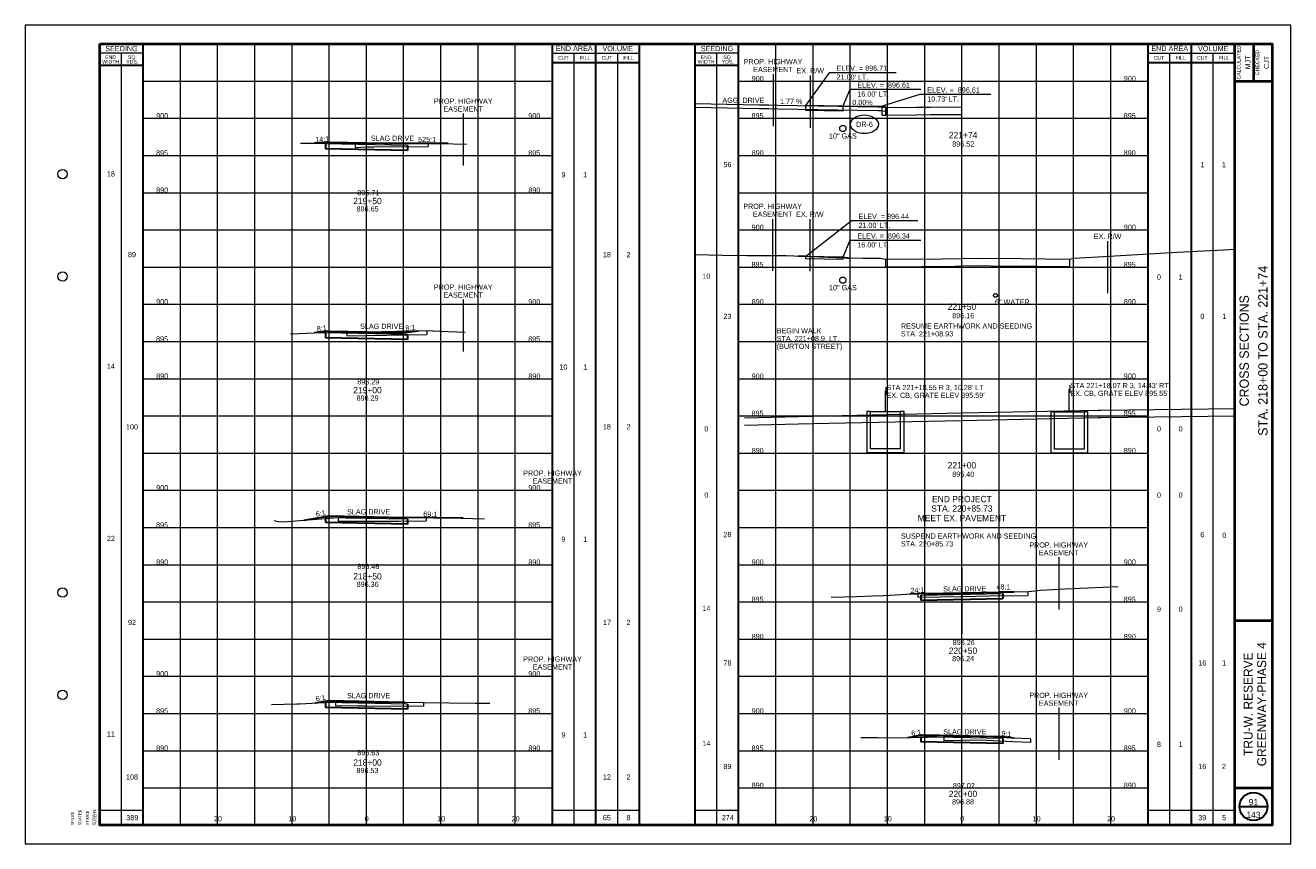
# Paper-space layout 'Layout1' of a CAD drawing. Header units: feet. Extents: x -1005 to 2379, y -670 to 6548.
# Tile 67 of 69: x -10 to 160, y 6208 to 6318. Entities that reach past the tile are written whole.
import ezdxf
from ezdxf.enums import TextEntityAlignment as Align

# ---------------------------------------------------------------- set-up
doc = ezdxf.new("R2010")
doc.units = ezdxf.units.FT
doc.header["$LTSCALE"] = 5
doc.header["$MEASUREMENT"] = 0
for name, pattern in [('DGN Style 2', [150.837143, 90.502286, -60.334857]), ('DGN Style 3', [211.172, 150.837143, -60.334857]), ('DGN Style 5', [105.586, 45.251143, -60.334857]), ('esmtshpr', [5.35, 1, -0.175, -0.175, 4]), ('rowex', [4.85, 0.8, -0.375, -0.375, 0.8, -0.3, 0.8, -0.3, 0.8, -0.3])]:
    doc.linetypes.add(name, pattern=pattern)
for name, color, linetype, lineweight in [('DR_X_Storm_Sewer', 151, 'DGN Style 5', 0), ('DR_X_Text', 7, 'Continuous', 0), ('PV_P_Drive', 230, 'Continuous', 13), ('PV_P_Text', 7, 'Continuous', 13), ('PV_P_Walk', 241, 'Continuous', 13), ('PV_X_Driveway', 7, 'DGN Style 5', 0), ('PV_X_EOP', 7, 'DGN Style 3', 0), ('RW_P_Esmt_SH', 193, 'esmtshpr', 40), ('RW_X_Fee_RW', 6, 'rowex', 30), ('SH_Border', 7, 'Continuous', 40), ('SH_Data', 7, 'Continuous', 0), ('SH_Major_Grid_Line', 254, 'Continuous', 13), ('SH_Text', 7, 'Continuous', 13), ('TX_P_20', 7, 'Continuous', 13), ('TX_P_5', 7, 'Continuous', 13), ('TX_P_Misc', 7, 'Continuous', 13), ('TX_X_5', 7, 'Continuous', 0), ('UT_X_Gas', 2, 'Continuous', 0), ('UT_X_Water', 133, 'Continuous', 0), ('XS_P_Curb', 254, 'Continuous', 0), ('XS_P_Finished_Grade', 3, 'Continuous', 30), ('XS_P_Pavt_Surface', 251, 'Continuous', 13), ('XS_P_Subgrade', 4, 'Continuous', 30), ('XS_X_Ground_Line', 3, 'DGN Style 2', 13)]:
    doc.layers.add(name, color=color, linetype=linetype, lineweight=lineweight)
doc.layers.add('SH_Cut_Line', color=7, linetype='DGN Style 3', lineweight=0, plot=False)
doc.layers.add('XS_P_Pavt_Layers', color=251, linetype='Continuous', lineweight=0, transparency=0.5)
doc.styles.add('Slanted-Normal LS 0.50', font='font31.shx', dxfattribs={"height": 0.14})
doc.styles.add('Slanted-Sub Title', font='font31.shx', dxfattribs={"height": 0.17})
doc.styles.add('Style-CHAR_FAST_FONT', font='CHAR_FAST_FONT.shx')
doc.styles.add('Style-FONT1', font='FONT1.shx')
doc.styles.add('Style-font30', font='font30.shx')
doc.styles.add('Style-font31', font='font31.shx')
doc.styles.add('Style-font70', font='font70.shx')

# ---------------------------------------------------------------- blocks, each defined once
blk = doc.blocks.new('CROSS_SPLIT_8')
at = {"layer": 'SH_Border', "color": 7, "linetype": 'Continuous', "lineweight": 40}
for p, q in [((32.5, 0.5), (32.5, 21.5)), ((33, 21.5), (33, 20.5)), ((32.5, 20.5), (33.5, 20.5)), ((32.5, 6), (33.5, 6)), ((32.5, 1.5), (33.5, 1.5))]:
    blk.add_line(p, q, dxfattribs=at)
at = {"layer": 'SH_Border', "color": 7, "linetype": 'Continuous', "lineweight": 40, "flags": 128}
blk.add_lwpolyline([(2, 21.5), (33.5, 21.5), (33.5, 0.5), (2, 0.5), (2, 21.5)], close=True, dxfattribs=at)
at = {"layer": 'SH_Border', "color": 7, "linetype": 'Continuous', "lineweight": 0}
for centre in [(1, 18), (1, 15.25), (1, 6.75), (1, 4)]:
    blk.add_circle(centre, 0.125, dxfattribs=at)
at = {"layer": 'SH_Cut_Line', "color": 7, "linetype": 'DGN Style 3', "lineweight": 0, "flags": 128}
blk.add_lwpolyline([(0, 0), (34, 0), (34, 22), (0, 22), (0, 0)], close=True, dxfattribs=at)
at = {"layer": 'SH_Data', "color": 7, "linetype": 'Continuous', "lineweight": 30}
for p, q in [((3.167, 0.5), (3.167, 21.5)), ((14.166, 0.5), (14.166, 21.5)), ((15.333, 0.5), (15.333, 21.5)), ((16.5, 0.5), (16.5, 21.5)), ((18, 0.5), (18, 21.5)), ((19.166, 0.5), (19.166, 21.5)), ((30.166, 0.5), (30.166, 21.5)), ((31.333, 0.5), (31.333, 21.5)), ((3.167, 20.917), (2, 20.917)), ((14.166, 21), (16.5, 21)), ((19.166, 20.917), (18, 20.917)), ((30.166, 21), (32.5, 21)), ((32.625, 1), (33.375, 1))]:
    blk.add_line(p, q, dxfattribs=at)
at = {"layer": 'SH_Data', "color": 7, "linetype": 'Continuous', "lineweight": 0}
for p, q in [((3.167, 21.25), (2, 21.25)), ((14.166, 21.25), (16.5, 21.25)), ((19.166, 21.25), (18, 21.25)), ((30.166, 21.25), (32.5, 21.25))]:
    blk.add_line(p, q, dxfattribs=at)
at = {"layer": 'SH_Data', "color": 7, "linetype": 'Continuous', "lineweight": 13}
for p, q in [((2.583, 0.5), (2.583, 21.25)), ((14.75, 0.5), (14.75, 21.25)), ((15.917, 0.5), (15.917, 21.25)), ((18.583, 0.5), (18.583, 21.25)), ((30.75, 0.5), (30.75, 21.25)), ((31.917, 0.5), (31.917, 21.25)), ((2, 0.9), (3.167, 0.9)), ((14.166, 0.9), (16.5, 0.9)), ((18, 0.9), (19.166, 0.9)), ((30.166, 0.9), (32.5, 0.9))]:
    blk.add_line(p, q, dxfattribs=at)
at = {"layer": 'SH_Data', "color": 7, "linetype": 'Continuous', "lineweight": 30}
blk.add_circle((33, 1), 0.375, dxfattribs=at)
at = {"layer": 'SH_Major_Grid_Line', "color": 254, "linetype": 'Continuous', "lineweight": 13}
for p, q in [((4.167, 0.5), (4.167, 21.5)), ((5.167, 0.5), (5.167, 21.5)), ((6.167, 0.5), (6.167, 21.5)), ((7.167, 0.5), (7.167, 21.5)), ((8.166, 0.5), (8.166, 21.5)), ((9.166, 0.5), (9.166, 21.5)), ((10.166, 0.5), (10.166, 21.5)), ((11.166, 0.5), (11.166, 21.5)), ((12.166, 0.5), (12.166, 21.5)), ((13.166, 0.5), (13.166, 21.5)), ((20.166, 0.5), (20.166, 21.5)), ((21.166, 0.5), (21.166, 21.5)), ((22.166, 0.5), (22.166, 21.5)), ((23.166, 0.5), (23.166, 21.5)), ((24.166, 0.5), (24.166, 21.5)), ((25.166, 0.5), (25.166, 21.5)), ((26.166, 0.5), (26.166, 21.5)), ((27.166, 0.5), (27.166, 21.5)), ((28.166, 0.5), (28.166, 21.5)), ((29.166, 0.5), (29.166, 21.5)), ((3.167, 20.5), (14.166, 20.5)), ((19.166, 20.5), (30.166, 20.5)), ((3.167, 19.5), (14.166, 19.5)), ((19.166, 19.5), (30.166, 19.5)), ((3.167, 18.5), (14.166, 18.5)), ((19.166, 18.5), (30.166, 18.5)), ((3.167, 17.5), (14.166, 17.5)), ((19.166, 17.5), (30.166, 17.5)), ((3.167, 16.5), (14.166, 16.5)), ((19.166, 16.5), (30.166, 16.5)), ((3.167, 15.5), (14.166, 15.5)), ((19.166, 15.5), (30.166, 15.5)), ((3.167, 14.5), (14.166, 14.5)), ((19.166, 14.5), (30.166, 14.5)), ((3.167, 13.5), (14.166, 13.5)), ((19.166, 13.5), (30.166, 13.5)), ((3.167, 12.5), (14.166, 12.5)), ((19.166, 12.5), (30.166, 12.5)), ((3.167, 11.5), (14.166, 11.5)), ((19.166, 11.5), (30.166, 11.5)), ((3.167, 10.5), (14.166, 10.5)), ((19.166, 10.5), (30.166, 10.5)), ((3.167, 9.5), (14.166, 9.5)), ((19.166, 9.5), (30.166, 9.5)), ((3.167, 8.5), (14.166, 8.5)), ((19.166, 8.5), (30.166, 8.5)), ((3.167, 7.5), (14.166, 7.5)), ((19.166, 7.5), (30.166, 7.5)), ((3.167, 6.5), (14.166, 6.5)), ((19.166, 6.5), (30.166, 6.5)), ((3.167, 5.5), (14.166, 5.5)), ((19.166, 5.5), (30.166, 5.5)), ((3.167, 4.5), (14.166, 4.5)), ((19.166, 4.5), (30.166, 4.5)), ((3.167, 3.5), (14.166, 3.5)), ((19.166, 3.5), (30.166, 3.5)), ((3.167, 2.5), (14.166, 2.5)), ((19.166, 2.5), (30.166, 2.5)), ((3.167, 1.5), (14.166, 1.5)), ((19.166, 1.5), (30.166, 1.5))]:
    blk.add_line(p, q, dxfattribs=at)
at = {"layer": 'SH_Border', "color": 7, "linetype": 'Continuous', "lineweight": 0, "style": 'Style-FONT1'}
blk.add_text('`````', height=0.125, rotation=90, dxfattribs=at).set_placement((1.925, 0.5))
at = {"layer": 'SH_Data', "color": 7, "linetype": 'Continuous', "lineweight": 13, "style": 'Style-font30'}
for s, p in [('SEEDING', (2.584, 21.375)), ('END AREA', (14.75, 21.379)), ('VOLUME', (15.917, 21.375)), ('SEEDING', (18.584, 21.375)), ('END AREA', (30.75, 21.379)), ('VOLUME', (31.917, 21.375))]:
    blk.add_text(s, height=0.14, dxfattribs=at).set_placement(p, align=Align.MIDDLE_CENTER)
at = {"layer": 'SH_Data', "color": 7, "linetype": 'Continuous', "lineweight": 0, "style": 'Style-font30'}
for s, p in [('CUT', (14.459, 21.125)), ('FILL', (15.042, 21.125)), ('CUT', (15.625, 21.125)), ('FILL', (16.208, 21.125)), ('CUT', (30.459, 21.125)), ('FILL', (31.042, 21.125)), ('CUT', (31.625, 21.125)), ('FILL', (32.208, 21.125))]:
    blk.add_text(s, height=0.1, dxfattribs=at).set_placement(p, align=Align.MIDDLE_CENTER)
for s, p in [('CALCULATED', (32.553, 21)), ('CHECKED', (33.053, 21))]:
    blk.add_text(s, height=0.1, rotation=90, dxfattribs=at).set_placement(p, align=Align.TOP_CENTER)
at = {"layer": 'SH_Data', "color": 7, "linetype": 'Continuous', "lineweight": 0, "char_height": 0.14, "attachment_point": 5, "line_spacing_factor": 0.728571, "style": 'Style-font30'}
for s, insert in [('\\H0.714286x;END\\PWIDTH', (2.292, 21.08)), ('\\H0.714286x;SQ.\\PYDS.', (2.875, 21.08)), ('\\H0.714286x;END\\PWIDTH', (18.292, 21.08)), ('\\H0.714286x;SQ.\\PYDS.', (18.875, 21.08))]:
    blk.add_mtext(s, dxfattribs=dict(at, insert=insert))
at = {"layer": 'SH_Data', "color": 7, "linetype": 'Continuous', "lineweight": 0, "style": 'Style-font70'}
for p in [(32.75, 13.25), (33.252, 13.25), (33, 3.792)]:
    blk.add_attdef('Text', text='', height=0.25, rotation=90, dxfattribs=at).set_placement(p, align=Align.MIDDLE_CENTER)
at = {"layer": 'SH_Text', "style": 'Style-font70'}
for p in [(32.75, 3.75), (33.25, 3.75)]:
    blk.add_attdef('Text', text='', height=0.25, rotation=90, dxfattribs=at).set_placement(p, align=Align.MIDDLE_CENTER)
blk = doc.blocks.new('STAMP')
at = {"layer": 'TX_P_Misc', "linetype": 'Continuous', "lineweight": 13, "style": 'Style-CHAR_FAST_FONT'}
for s, p in [('$DATE$', (-0.573, 0)), ('$TIME$', (-0.373, 0)), ('$USER$', (-0.173, 0)), ('$FILE$', (-0.773, 0))]:
    blk.add_text(s, height=0.078, rotation=90, dxfattribs=at).set_placement(p, align=Align.TOP_LEFT)
blk = doc.blocks.new('XS POINT_415')
at = {"layer": 'RW_P_Esmt_SH', "linetype": 'Continuous', "lineweight": 13}
blk.add_line((0, 3.5), (0, -3.5), dxfattribs=at)
blk = doc.blocks.new('GPKLBL_390')
at = {"layer": 'TX_P_5', "linetype": 'Continuous', "extrusion": (0, 0, -1), "insert": (-0.46, 0.97), "char_height": 0.7, "attachment_point": 3, "text_direction": (-0.986394, 0.164399, 0), "line_spacing_factor": 0.6, "style": 'Style-font31'}
blk.add_mtext('6:1', dxfattribs=at)
blk = doc.blocks.new('XS POINT_416')
at = {"layer": 'RW_P_Esmt_SH', "linetype": 'Continuous', "lineweight": 13}
blk.add_line((0, 3.5), (0, -3.5), dxfattribs=at)
blk = doc.blocks.new('GPKLBL_391')
at = {"layer": 'TX_P_5', "linetype": 'Continuous', "extrusion": (0, 0, -1), "insert": (-0.46, 0.97), "char_height": 0.7, "attachment_point": 3, "text_direction": (-0.986394, 0.164399, 0), "line_spacing_factor": 0.6, "style": 'Style-font31'}
blk.add_mtext('6:1', dxfattribs=at)
blk = doc.blocks.new('GPKLBL_392')
at = {"layer": 'TX_P_5', "linetype": 'Continuous', "insert": (-0.75, 0.88), "char_height": 0.7, "attachment_point": 1, "rotation": 6.7484, "line_spacing_factor": 0.6, "style": 'Style-font31'}
blk.add_mtext('69:1', dxfattribs=at)
blk = doc.blocks.new('GPKLBL_393')
at = {"layer": 'TX_P_5', "linetype": 'Continuous', "insert": (-0.81, 0.8), "char_height": 0.7, "attachment_point": 1, "rotation": 7.0015, "line_spacing_factor": 0.6, "style": 'Style-font31'}
blk.add_mtext('8:1', dxfattribs=at)
blk = doc.blocks.new('GPKLBL_394')
at = {"layer": 'TX_P_5', "linetype": 'Continuous', "insert": (-0.71, 0.76), "char_height": 0.7, "attachment_point": 1, "rotation": 6.918, "line_spacing_factor": 0.6, "style": 'Style-font31'}
blk.add_mtext('8:1', dxfattribs=at)
blk = doc.blocks.new('XS POINT_417')
at = {"layer": 'RW_P_Esmt_SH', "linetype": 'Continuous', "lineweight": 13}
blk.add_line((0, 3.5), (0, -3.5), dxfattribs=at)
blk = doc.blocks.new('GPKLBL_395')
at = {"layer": 'TX_P_5', "linetype": 'Continuous', "insert": (-0.9, 0.71), "char_height": 0.7, "attachment_point": 1, "rotation": 4.2034, "line_spacing_factor": 0.6, "style": 'Style-font31'}
blk.add_mtext('14:1', dxfattribs=at)
blk = doc.blocks.new('XS POINT_418')
at = {"layer": 'RW_P_Esmt_SH', "linetype": 'Continuous', "lineweight": 13}
blk.add_line((0, 3.5), (0, -3.5), dxfattribs=at)
blk = doc.blocks.new('GPKLBL_396')
at = {"layer": 'TX_P_5', "linetype": 'Continuous', "insert": (-0.94, 0.85), "char_height": 0.7, "attachment_point": 1, "rotation": 2.8496, "line_spacing_factor": 0.6, "style": 'Style-font31'}
blk.add_mtext('525:1', dxfattribs=at)
blk = doc.blocks.new('GPKLBL_397')
at = {"layer": 'TX_P_5', "linetype": 'Continuous', "insert": (-0.64, 0.91), "char_height": 0.7, "attachment_point": 1, "rotation": 353.4093, "line_spacing_factor": 0.6, "style": 'Style-font31'}
blk.add_mtext('9:1', dxfattribs=at)
blk = doc.blocks.new('GPKLBL_398')
at = {"layer": 'TX_P_5', "linetype": 'Continuous', "insert": (-0.7, 0.72), "char_height": 0.7, "attachment_point": 1, "rotation": 9.3097, "line_spacing_factor": 0.6, "style": 'Style-font31'}
blk.add_mtext('6:1', dxfattribs=at)
blk = doc.blocks.new('XS POINT_419')
at = {"layer": 'RW_P_Esmt_SH', "linetype": 'Continuous', "lineweight": 13}
blk.add_line((0, 3.5), (0, -3.5), dxfattribs=at)
blk = doc.blocks.new('GPKLBL_399')
at = {"layer": 'TX_P_5', "linetype": 'Continuous', "insert": (-0.93, 0.76), "char_height": 0.7, "attachment_point": 1, "rotation": 2.3996, "line_spacing_factor": 0.6, "style": 'Style-font31'}
blk.add_mtext('24:1', dxfattribs=at)
blk = doc.blocks.new('GPKLBL_400')
at = {"layer": 'TX_P_5', "linetype": 'Continuous', "insert": (-1.37, 1.01), "char_height": 0.7, "attachment_point": 1, "rotation": 359.8276, "line_spacing_factor": 0.6, "style": 'Style-font31'}
blk.add_mtext('48:1', dxfattribs=at)
blk = doc.blocks.new('XS POINT_420')
at = {"layer": 'RW_P_Esmt_SH', "linetype": 'Continuous', "lineweight": 13}
blk.add_line((0, 3.5), (0, -3.5), dxfattribs=at)
blk = doc.blocks.new('XS POINT_421')
at = {"layer": 'RW_X_Fee_RW', "linetype": 'DGN Style 3', "lineweight": 0}
blk.add_line((0, 3.5), (0, -3.5), dxfattribs=at)
blk = doc.blocks.new('XS POINT_422')
at = {"layer": 'PV_X_EOP'}
blk.add_line((0, 0.5), (0, -0.5), dxfattribs=at)
blk = doc.blocks.new('XS POINT_423')
at = {"layer": 'PV_X_EOP'}
blk.add_line((0, 0.5), (0, -0.5), dxfattribs=at)
blk = doc.blocks.new('XS POINT_424')
at = {"layer": 'RW_X_Fee_RW', "linetype": 'DGN Style 3', "lineweight": 0}
blk.add_line((0, 3.5), (0, -3.5), dxfattribs=at)
blk = doc.blocks.new('XS POINT_425')
at = {"layer": 'UT_X_Gas', "linetype": 'DGN Style 3'}
blk.add_circle((0, 0), 0.415, dxfattribs=at)
blk = doc.blocks.new('XS POINT_426')
at = {"layer": 'UT_X_Water', "linetype": 'DGN Style 3'}
blk.add_circle((0, 0), 0.25, dxfattribs=at)
blk = doc.blocks.new('XS POINT_471')
at = {"layer": 'RW_X_Fee_RW', "linetype": 'DGN Style 3', "lineweight": 0}
blk.add_line((0, 3.5), (0, -3.5), dxfattribs=at)
blk = doc.blocks.new('XS POINT_472')
at = {"layer": 'UT_X_Gas', "linetype": 'DGN Style 3'}
blk.add_circle((0, 0), 0.415, dxfattribs=at)

psp = doc.layouts.get("Layout1")

# ---------------------------------------------------------------- linework, layer by layer
at = {"layer": 'DR_X_Storm_Sewer', "linetype": 'DGN Style 2', "lineweight": 13, "flags": 128}
for points in [[(103.55, 6265.59), (103.05, 6265.59), (103.05, 6260.09), (108.05, 6260.09), (108.05, 6265.59), (107.55, 6265.59), (107.55, 6260.59), (103.55, 6260.59), (103.55, 6265.59), (105.55, 6265.59), (107.55, 6265.59)], [(128.26, 6265.55), (127.76, 6265.55), (127.76, 6260.05), (132.76, 6260.05), (132.76, 6265.55), (132.26, 6265.55), (132.26, 6260.55), (128.26, 6260.55), (128.26, 6265.55), (130.26, 6265.55), (132.26, 6265.55)]]:
    psp.add_lwpolyline(points, dxfattribs=at)
at = {"layer": 'DR_X_Text', "lineweight": 0}
for p, q in [((105.62, 6268.88), (105.62, 6267.83)), ((130.33, 6269.13), (130.33, 6268.08))]:
    psp.add_line(p, q, dxfattribs=at)
at = {"layer": 'DR_X_Text', "lineweight": 0, "flags": 128}
for points in [[(105.55, 6265.59), (105.55, 6268.35), (105.62, 6268.35)], [(130.26, 6265.55), (130.26, 6268.6), (130.33, 6268.6)]]:
    psp.add_lwpolyline(points, dxfattribs=at)
at = {"layer": 'PV_P_Drive'}
psp.add_line((99.83, 6306.61), (105.11, 6306.61), dxfattribs=at)
at = {"layer": 'PV_P_Walk'}
for p, q in [((99.83, 6306.61), (94.83, 6306.71)), ((94.83, 6306.71), (94.83, 6306.04)), ((99.83, 6305.94), (94.83, 6306.04)), ((99.83, 6306.61), (99.83, 6305.94)), ((94.83, 6286.44), (94.83, 6286.11)), ((99.83, 6286.34), (94.83, 6286.44)), ((99.83, 6286.01), (94.83, 6286.11)), ((99.83, 6286.34), (99.83, 6286.01))]:
    psp.add_line(p, q, dxfattribs=at)
at = {"layer": 'PV_X_Driveway'}
for p, q in [((34.33, 6301.59), (34.33, 6301.09)), ((44.11, 6301.72), (44.11, 6301.22)), ((43.95, 6276.46), (43.95, 6275.96)), ((33.19, 6276.24), (33.19, 6275.74)), ((32.05, 6251.36), (32.05, 6250.86)), ((43.84, 6251.4), (43.84, 6250.91)), ((109.93, 6241.14), (109.93, 6240.64)), ((124.69, 6241.38), (124.69, 6240.88)), ((31.69, 6226.56), (31.69, 6226.06)), ((43.5, 6226.47), (43.5, 6225.97)), ((113.38, 6221.83), (113.38, 6221.33)), ((125.04, 6221.59), (125.04, 6221.09))]:
    psp.add_line(p, q, dxfattribs=at)
at = {"layer": 'PV_X_EOP'}
psp.add_line((105.61, 6306.44), (105.61, 6305.44), dxfattribs=at)
at = {"layer": 'RW_P_Esmt_SH', "linetype": 'Continuous', "lineweight": 13}
for p, q in [((90.45, 6310.92), (90.45, 6303.96)), ((90.4, 6291.42), (90.4, 6284.52))]:
    psp.add_line(p, q, dxfattribs=at)
at = {"layer": 'TX_P_5'}
for p, q in [((106.99, 6311.13), (97.99, 6311.13)), ((110.31, 6308.86), (100.78, 6308.86)), ((119.7, 6308.2), (110.17, 6308.2)), ((109.93, 6291.21), (100.93, 6291.21)), ((110.31, 6288.59), (100.78, 6288.59))]:
    psp.add_line(p, q, dxfattribs=at)
at = {"layer": 'TX_P_5', "flags": 128}
for points in [[(97.99, 6311.13), (94.83, 6306.71)], [(100.78, 6308.86), (99.83, 6306.61)], [(110.17, 6308.2), (105.11, 6306.61)], [(94.83, 6286.44), (100.93, 6291.21)], [(100.78, 6288.59), (99.83, 6286.34)]]:
    psp.add_lwpolyline(points, dxfattribs=at)
at = {"layer": 'TX_P_5'}
psp.add_ellipse((102.73, 6304.19), major_axis=(1.88, 0), ratio=0.666667, dxfattribs=at)
at = {"layer": 'XS_P_Curb', "color": 3, "lineweight": 13}
for p, q in [((105.11, 6305.44), (105.11, 6306.61)), ((105.6, 6306.53), (105.11, 6306.61)), ((105.11, 6305.44), (105.61, 6305.44)), ((105.61, 6306.44), (105.6, 6306.53)), ((105.61, 6305.44), (105.61, 6306.44))]:
    psp.add_line(p, q, dxfattribs=at)
at = {"layer": 'XS_P_Finished_Grade'}
for p, q in [((30.83, 6301.81), (28.83, 6301.66)), ((46.83, 6301.6), (40.83, 6301.61)), ((94.83, 6286.44), (93.83, 6286.48)), ((99.83, 6286.34), (100.83, 6286.22)), ((40.83, 6276.19), (42.83, 6276.44)), ((30.83, 6276.39), (28.83, 6276.15)), ((27.46, 6251), (30.83, 6251.56)), ((48.83, 6251.24), (40.83, 6251.36)), ((108.83, 6241.07), (110.83, 6241.16)), ((120.83, 6241.36), (122.83, 6241.35)), ((28.99, 6226.42), (30.83, 6226.73)), ((41.04, 6226.49), (40.83, 6226.53)), ((110.83, 6222.12), (108.5, 6221.73)), ((122.83, 6221.69), (120.83, 6221.92))]:
    psp.add_line(p, q, dxfattribs=at)
at = {"layer": 'XS_P_Pavt_Layers', "color": 2, "lineweight": 13}
for p, q in [((41.33, 6301.35), (30.33, 6301.57)), ((40.83, 6301.51), (30.83, 6301.71)), ((41.33, 6275.93), (30.33, 6276.15)), ((40.83, 6276.09), (30.83, 6276.29)), ((41.33, 6251.1), (30.33, 6251.32)), ((40.83, 6251.26), (30.83, 6251.46)), ((110.33, 6240.9), (121.33, 6241.12)), ((110.83, 6241.05), (120.83, 6241.25)), ((41.33, 6226.27), (30.33, 6226.49)), ((40.83, 6226.42), (30.83, 6226.62)), ((120.83, 6221.81), (110.83, 6222.01)), ((121.33, 6221.66), (110.33, 6221.88))]:
    psp.add_line(p, q, dxfattribs=at)
at = {"layer": 'XS_P_Pavt_Surface', "color": 193}
for p, q in [((30.83, 6301.81), (30.83, 6301.56)), ((40.83, 6301.61), (30.83, 6301.81)), ((40.83, 6301.61), (40.83, 6301.36)), ((30.83, 6276.39), (30.83, 6276.14)), ((40.83, 6276.19), (30.83, 6276.39)), ((40.83, 6276.19), (40.83, 6275.94)), ((30.83, 6251.56), (30.83, 6251.31)), ((40.83, 6251.36), (30.83, 6251.56)), ((40.83, 6251.36), (40.83, 6251.11)), ((115.83, 6244.58), (115.83, 6235.7)), ((110.83, 6241.16), (120.83, 6241.36)), ((110.83, 6241.16), (110.83, 6240.91)), ((120.83, 6241.36), (120.83, 6241.11)), ((30.83, 6226.73), (30.83, 6226.48)), ((40.83, 6226.53), (30.83, 6226.73)), ((40.83, 6226.53), (40.83, 6226.28)), ((110.83, 6222.12), (110.83, 6221.87)), ((120.83, 6221.92), (110.83, 6222.12)), ((120.83, 6221.92), (120.83, 6221.67))]:
    psp.add_line(p, q, dxfattribs=at)
at = {"layer": 'XS_P_Subgrade'}
for p, q in [((30.33, 6301.57), (30.33, 6300.9)), ((41.33, 6300.68), (30.33, 6300.9)), ((41.33, 6301.35), (41.33, 6300.68)), ((30.33, 6276.15), (30.33, 6275.49)), ((41.33, 6275.27), (30.33, 6275.49)), ((41.33, 6275.93), (41.33, 6275.27)), ((30.33, 6251.32), (30.33, 6250.65)), ((41.33, 6251.1), (41.33, 6250.43)), ((41.33, 6250.43), (30.33, 6250.65)), ((110.33, 6240.9), (110.33, 6240.23)), ((121.33, 6241.12), (121.33, 6240.45)), ((110.33, 6240.23), (121.33, 6240.45)), ((30.33, 6226.49), (30.33, 6225.82)), ((41.33, 6225.6), (30.33, 6225.82)), ((41.33, 6226.27), (41.33, 6225.6)), ((110.33, 6221.88), (110.33, 6221.21)), ((121.33, 6220.99), (110.33, 6221.21)), ((121.33, 6221.66), (121.33, 6220.99))]:
    psp.add_line(p, q, dxfattribs=at)
at = {"layer": 'XS_X_Ground_Line', "flags": 128}
for points in [[(80, 6306.99), (88.57, 6306.83), (89.08, 6306.82), (89.89, 6306.82), (91.09, 6306.77), (104.52, 6306.55), (104.97, 6306.56), (105.61, 6306.44), (109.71, 6306.48), (111.61, 6306.49), (115.83, 6306.52)], [(80, 6306.49), (88.57, 6306.33), (89.08, 6306.32), (89.89, 6306.32), (91.09, 6306.27), (104.52, 6306.05), (104.97, 6306.06), (105.61, 6305.94)], [(105.61, 6305.44), (109.71, 6305.48), (111.61, 6305.49), (115.83, 6305.52)], [(26.99, 6301.67), (29.24, 6301.66), (34.31, 6301.59), (35.83, 6301.65), (36.82, 6301.68), (44.17, 6301.72), (45.74, 6301.63), (49.29, 6301.52)], [(34.33, 6301.09), (35.83, 6301.15), (36.82, 6301.18), (44.11, 6301.22)], [(80, 6286.69), (83.6, 6286.62), (86.95, 6286.56), (92.18, 6286.55), (100.04, 6286.23), (102.51, 6286.19), (104.9, 6286.2), (105.55, 6286.06), (113.16, 6286.13), (115.83, 6286.17), (118.17, 6286.22), (123.87, 6286.16), (130.22, 6286.08), (130.88, 6286.18), (134.07, 6286.4), (144.73, 6287), (151.04, 6287.32), (152.5, 6287.42)], [(105.56, 6285.03), (105.94, 6285.03), (114.93, 6285.14), (115.83, 6285.16), (118.17, 6285.22), (121.27, 6285.14), (121.62, 6285.15), (130.27, 6285.07)], [(25.65, 6276.02), (28.82, 6276.15), (33.19, 6276.24), (35.83, 6276.29), (43.92, 6276.46), (45.71, 6276.4), (49.11, 6276.26)], [(33.19, 6275.74), (35.83, 6275.79), (43.95, 6275.96)], [(86.62, 6264.74), (95.72, 6264.96), (115.83, 6265.4), (134.14, 6265.79), (134.52, 6265.78), (152.5, 6266)], [(86.62, 6263.74), (95.72, 6263.96), (115.83, 6264.4), (134.14, 6264.79), (134.52, 6264.78), (152.5, 6265)], [(23.43, 6250.92), (23.96, 6250.8), (24.68, 6250.76), (26.82, 6250.95), (32.06, 6251.36), (35.83, 6251.36), (40.13, 6251.37), (43.82, 6251.4), (51.69, 6251.15)], [(32.05, 6250.86), (35.83, 6250.86), (40.13, 6250.87), (43.84, 6250.91)], [(98.27, 6240.63), (101.72, 6240.74), (103.81, 6240.81), (105.35, 6240.86), (109.93, 6241.14), (115.83, 6241.24), (119.61, 6241.3), (124.78, 6241.38), (126.39, 6241.56), (129.71, 6241.74), (136.78, 6242.05)], [(109.93, 6240.64), (109.93, 6240.64), (115.83, 6240.74), (119.61, 6240.8), (124.69, 6240.88)], [(23.07, 6226.2), (26.48, 6226.28), (26.82, 6226.31), (31, 6226.52), (31.69, 6226.56), (34.67, 6226.54), (35.83, 6226.53), (43.5, 6226.47), (50.43, 6226.4), (52.39, 6226.38)], [(31.69, 6226.06), (34.67, 6226.04), (35.83, 6226.03), (43.5, 6225.97)], [(125.04, 6221.59), (122.69, 6221.69), (118.27, 6221.93), (115.83, 6221.88), (106.65, 6221.7), (104.48, 6221.72), (102.27, 6221.74)], [(125.04, 6221.09), (122.69, 6221.19), (118.27, 6221.43), (115.83, 6221.38), (113.38, 6221.33)]]:
    psp.add_lwpolyline(points, dxfattribs=at)

# ---------------------------------------------------------------- block references
at = {"layer": 'PV_X_EOP'}
for name, p in [('XS POINT_423', (105.56, 6285.53)), ('XS POINT_422', (130.27, 6285.57))]:
    psp.add_blockref(name, p, dxfattribs=at)
at = {"layer": 'RW_P_Esmt_SH', "linetype": 'Continuous', "lineweight": 13}
for name, p in [('XS POINT_418', (48.83, 6302.16)), ('XS POINT_417', (48.83, 6277.16)), ('XS POINT_416', (60.83, 6252.16)), ('XS POINT_420', (128.83, 6242.5)), ('XS POINT_415', (60.83, 6227.16)), ('XS POINT_419', (128.83, 6222.29))]:
    psp.add_blockref(name, p, dxfattribs=at)
at = {"layer": 'RW_X_Fee_RW', "linetype": 'DGN Style 3', "lineweight": 0}
for name, p in [('XS POINT_471', (95.45, 6307.24)), ('XS POINT_424', (95.4, 6287.95)), ('XS POINT_421', (135.4, 6284.98))]:
    psp.add_blockref(name, p, dxfattribs=at)
at = {"layer": 'SH_Cut_Line', "color": 7, "linetype": 'DGN Style 3', "lineweight": 0}
ref = psp.add_blockref('CROSS_SPLIT_8', (-10, 6207.5), dxfattribs=dict(at, xscale=5, yscale=5, zscale=5))
ref.add_attrib('Text', 'CROSS SECTIONS', dxfattribs={"layer": 'SH_Data', "color": 7, "linetype": 'Continuous', "lineweight": 0, "height": 1.25, "rotation": 90, "style": 'Style-font70'}).set_placement((153.75, 6273.75), align=Align.MIDDLE_CENTER)
ref.add_attrib('Text', 'STA. 218+00 TO STA. 221+74', dxfattribs={"layer": 'SH_Data', "color": 7, "linetype": 'Continuous', "lineweight": 0, "height": 1.25, "rotation": 90, "style": 'Style-font70'}).set_placement((156.26, 6273.75), align=Align.MIDDLE_CENTER)
at = {"layer": 'TX_P_5', "linetype": 'Continuous'}
for name, p in [('GPKLBL_395', (29.83, 6301.74)), ('GPKLBL_394', (29.83, 6276.27)), ('GPKLBL_393', (41.83, 6276.32)), ('GPKLBL_399', (109.83, 6241.12)), ('GPKLBL_400', (121.83, 6241.36)), ('GPKLBL_398', (109.67, 6221.93)), ('GPKLBL_397', (121.83, 6221.8))]:
    psp.add_blockref(name, p, dxfattribs=at)
for name, p, rotation in [('GPKLBL_396', (43.66, 6301.61), 357.0414226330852), ('GPKLBL_392', (44.09, 6251.18), 352.4221152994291)]:
    psp.add_blockref(name, p, dxfattribs=dict(at, rotation=rotation))
at = {"layer": 'TX_P_5', "linetype": 'Continuous', "extrusion": (0, 0, -1)}
for name, p in [('GPKLBL_391', (-29.83, 6251.39)), ('GPKLBL_390', (-29.83, 6226.56))]:
    psp.add_blockref(name, p, dxfattribs=at)
at = {"layer": 'TX_P_Misc', "linetype": 'Continuous', "lineweight": 13, "xscale": 5, "yscale": 5, "zscale": 5}
psp.add_blockref('STAMP', (0, 6210), dxfattribs=at)
at = {"layer": 'UT_X_Gas', "linetype": 'DGN Style 3'}
for name, p in [('XS POINT_472', (99.83, 6303.63)), ('XS POINT_425', (99.83, 6283.24))]:
    psp.add_blockref(name, p, dxfattribs=at)
at = {"layer": 'UT_X_Water', "linetype": 'DGN Style 3'}
psp.add_blockref('XS POINT_426', (120.34, 6281.19), dxfattribs=at)

# ---------------------------------------------------------------- texts
at = {"layer": 'DR_X_Text', "char_height": 0.7, "attachment_point": 4, "line_spacing_factor": 0.9, "style": 'Slanted-Normal LS 0.50'}
for s, insert in [("STA 221+18.55 R 3, 10.28' LT\\PEX. CB, GRATE ELEV 895.59'", (105.69, 6268.23)), ("STA 221+18.07 R 3, 14.43' RT\\PEX. CB, GRATE ELEV 895.55'", (130.4, 6268.49))]:
    psp.add_mtext(s, dxfattribs=dict(at, insert=insert))
at = {"layer": 'PV_P_Text', "style": 'Slanted-Normal LS 0.50'}
for s, p in [(' 896.46', (35.95, 6244.42)), (' 896.63', (35.95, 6219.39))]:
    psp.add_text(s, height=0.7, dxfattribs=at).set_placement(p, align=Align.CENTER)
at = {"layer": 'PV_P_Text', "char_height": 0.7, "attachment_point": 8, "line_spacing_factor": 0.6, "style": 'Slanted-Normal LS 0.50'}
for s, insert in [(' 896.71', (35.95, 6294.64)), (' 896.29', (35.95, 6269.22)), (' 896.26', (115.95, 6234.19)), (' 897.02', (115.95, 6214.94))]:
    psp.add_mtext(s, dxfattribs=dict(at, insert=insert))
at = {"layer": 'RW_P_Esmt_SH', "linetype": 'Continuous', "lineweight": 13, "char_height": 0.7, "attachment_point": 2, "line_spacing_factor": 0.9, "style": 'Style-font31'}
for insert in [(90.45, 6312.96), (48.83, 6307.66), (90.4, 6293.52), (48.83, 6282.66), (60.83, 6257.66), (128.83, 6248), (60.83, 6232.66), (128.83, 6227.79)]:
    psp.add_mtext('PROP. HIGHWAY\\PEASEMENT', dxfattribs=dict(at, insert=insert))
at = {"layer": 'RW_X_Fee_RW', "linetype": 'Continuous', "lineweight": 0, "char_height": 0.7, "attachment_point": 2, "line_spacing_factor": 0.66, "style": 'Style-font31'}
for insert in [(95.45, 6311.74), (95.4, 6292.45), (135.4, 6289.48)]:
    psp.add_mtext('EX. R/W\\P', dxfattribs=dict(at, insert=insert))
at = {"layer": 'SH_Data', "color": 7, "linetype": 'Continuous', "lineweight": 13, "style": 'Style-font30'}
for s, p in [('MJT', (154.6, 6312.52)), ('CJT', (157.1, 6312.52))]:
    psp.add_text(s, height=0.7, rotation=90, dxfattribs=at).set_placement(p, align=Align.CENTER)
at = {"layer": 'SH_Data', "lineweight": 13, "insert": (155, 6210.94), "char_height": 0.85, "attachment_point": 8, "line_spacing_factor": 0.6, "style": 'Style-font30'}
psp.add_mtext('143\\P', dxfattribs=at)
at = {"layer": 'SH_Text', "style": 'Style-font31'}
for s, p in [('900', (88.39, 6310)), ('900', (138.39, 6310)), ('900', (8.39, 6305)), ('900', (58.39, 6305)), ('895', (88.37, 6305)), ('895', (138.37, 6305)), ('895', (8.37, 6300)), ('895', (58.37, 6300)), ('890', (88.39, 6300)), ('890', (138.37, 6300)), ('890', (8.39, 6295)), ('890', (58.39, 6295)), ('900', (88.39, 6290)), ('900', (138.39, 6290)), ('895', (88.37, 6285)), ('895', (138.37, 6285)), ('900', (8.39, 6280)), ('900', (58.39, 6280)), ('890', (88.39, 6280)), ('890', (138.39, 6280)), ('895', (8.37, 6275)), ('895', (58.37, 6275)), ('890', (8.39, 6270)), ('890', (58.39, 6270)), ('900', (88.39, 6270)), ('900', (138.39, 6270)), ('895', (88.37, 6265)), ('895', (138.37, 6265)), ('890', (88.39, 6260)), ('890', (138.39, 6260)), ('900', (8.39, 6255)), ('900', (58.39, 6255)), ('895', (8.37, 6250)), ('895', (58.37, 6250)), ('890', (8.39, 6245)), ('890', (58.39, 6245)), ('900', (88.39, 6245)), ('900', (138.39, 6245)), ('895', (88.37, 6240)), ('895', (138.37, 6240)), ('890', (88.39, 6235)), ('890', (138.39, 6235)), ('900', (8.39, 6230)), ('900', (58.39, 6230)), ('895', (8.37, 6225)), ('895', (58.37, 6225)), ('900', (88.39, 6225)), ('900', (138.39, 6225)), ('890', (8.39, 6220)), ('890', (58.39, 6220)), ('895', (88.37, 6220)), ('895', (138.37, 6220)), ('890', (88.39, 6215)), ('890', (138.39, 6215)), ('20', (15.87, 6210.5)), ('10', (25.87, 6210.5)), ('0', (35.87, 6210.5)), ('0', (35.87, 6210.5)), ('10', (45.87, 6210.5)), ('20', (55.87, 6210.5)), ('20', (95.87, 6210.5)), ('10', (105.87, 6210.5)), ('0', (115.87, 6210.5)), ('0', (115.87, 6210.5)), ('10', (125.87, 6210.5)), ('20', (135.87, 6210.5))]:
    psp.add_text(s, height=0.7, dxfattribs=at).set_placement(p, align=Align.CENTER)
at = {"layer": 'SH_Text', "char_height": 0.7, "attachment_point": 1, "line_spacing_factor": 0.9, "style": 'Slanted-Sub Title'}
for s, insert in [('RESUME EARTHWORK AND SEEDING\\PSTA. 221+08.93', (107.64, 6277.43)), ('SUSPEND EARTHWORK AND SEEDING\\PSTA. 220+85.73', (107.64, 6249.2))]:
    psp.add_mtext(s, dxfattribs=dict(at, insert=insert))
at = {"layer": 'SH_Text', "insert": (155.2, 6226.25), "char_height": 1.2, "attachment_point": 5, "rotation": 90, "line_spacing_factor": 0.9125, "style": 'Slanted-Normal LS 0.50'}
psp.add_mtext('\\Ffont70;TRU-W. RESERVE\\PGREENWAY-PHASE 4', dxfattribs=at)
at = {"layer": 'TX_P_20', "style": 'Slanted-Normal LS 0.50'}
for s, p in [('56', (84.33, 6298.78)), ('1', (148.16, 6298.78)), ('1', (151.04, 6298.78)), ('18', (1.5, 6297.53)), ('89', (4.33, 6286.68)), ('18', (68.13, 6286.68)), ('2', (71.04, 6286.68)), ('10', (81.5, 6283.78)), ('23', (84.33, 6278.38)), ('0', (148.14, 6278.38)), ('1', (151.08, 6278.38)), ('14', (1.5, 6271.68)), ('100', (4.33, 6263.53)), ('18', (68.13, 6263.53)), ('2', (71.04, 6263.53)), ('28', (84.33, 6249.05)), ('6', (148.13, 6249.05)), ('22', (1.5, 6248.53)), ('14', (81.5, 6239.13)), ('92', (4.33, 6237.24)), ('17', (68.15, 6237.24)), ('2', (71.04, 6237.24)), ('78', (84.33, 6231.8)), ('16', (148.13, 6231.8)), ('1', (151.05, 6231.8)), ('11', (1.5, 6222.24)), ('14', (81.5, 6220.96)), ('89', (84.33, 6217.88)), ('16', (148.13, 6217.88)), ('2', (151.04, 6217.88)), ('108', (4.33, 6216.47)), ('12', (68.13, 6216.47)), ('2', (71.04, 6216.47)), ('389', (4.38, 6211)), ('65', (68.13, 6211)), ('8', (71.05, 6211)), ('274', (84.38, 6211)), ('39', (148.13, 6211)), ('5', (151.05, 6211))]:
    psp.add_text(s, height=0.7, dxfattribs=at).set_placement(p, align=Align.MIDDLE_CENTER)
at = {"layer": 'TX_P_20', "char_height": 0.7, "attachment_point": 5, "line_spacing_factor": 0.6, "style": 'Slanted-Normal LS 0.50'}
for s, insert in [('9', (62.3, 6297.41)), ('1', (65.21, 6297.41)), ('0', (142.3, 6283.66)), ('1', (145.21, 6283.66)), ('10', (62.3, 6271.56)), ('1', (65.22, 6271.56)), ('0', (81.5, 6263.26)), ('0', (142.3, 6263.26)), ('0', (145.21, 6263.26)), ('0', (81.5, 6254.35)), ('0', (142.3, 6254.35)), ('0', (145.21, 6254.35)), ('0', (151.08, 6248.94)), ('9', (62.3, 6248.42)), ('1', (65.22, 6248.42)), ('9', (142.3, 6239.02)), ('0', (145.21, 6239.02)), ('9', (62.3, 6222.12)), ('1', (65.21, 6222.12)), ('8', (142.3, 6220.85)), ('1', (145.22, 6220.85))]:
    psp.add_mtext(s, dxfattribs=dict(at, insert=insert))
at = {"layer": 'TX_P_5'}
for s, height, style, p in [('DR-6', 0.7, 'Style-font31', (102.74, 6304.19)), ('221+74', 0.85, 'Slanted-Sub Title', (115.99, 6302.75)), ('221+50 ', 0.85, 'Slanted-Sub Title', (115.99, 6279.68)), ('221+00 ', 0.85, 'Slanted-Sub Title', (115.99, 6258.36))]:
    psp.add_text(s, height=height, dxfattribs=dict(at, style=style)).set_placement(p, align=Align.MIDDLE_CENTER)
at = {"layer": 'TX_P_5', "linetype": 'Continuous', "char_height": 0.7, "attachment_point": 1, "line_spacing_factor": 1.028571, "style": 'Style-font31'}
for s, insert in [("ELEV. = 896.71\\P21.00' LT.", (98.99, 6312.08)), ("ELEV. =  896.61\\P16.00' LT.", (101.78, 6309.81)), ("ELEV. =  896.61\\P10.73' LT.", (111.17, 6309.15)), ('0.00%', (101.1, 6307.48)), ("ELEV. = 896.44\\P21.00' LT.", (101.93, 6292.16)), ("ELEV. =  896.34\\P16.00' LT.", (101.78, 6289.54))]:
    psp.add_mtext(s, dxfattribs=dict(at, insert=insert))
at = {"layer": 'TX_P_5', "char_height": 0.85}
for s, insert, attachment_point, line_spacing_factor, style in [('219+50 ', (35.97, 6293.88), 5, 0.6, 'Slanted-Sub Title'), ('219+00 ', (35.97, 6268.46), 5, 0.6, 'Slanted-Sub Title'), ('218+50 ', (35.97, 6243.43), 5, 0.6, 'Slanted-Sub Title'), ('220+50 ', (115.97, 6233.43), 5, 0.6, 'Slanted-Sub Title'), ('218+00 ', (35.97, 6218.4), 5, 0.6, 'Slanted-Sub Title'), ('220+00 ', (115.97, 6214.19), 5, 0.6, 'Slanted-Sub Title'), ('91\\P', (154.99, 6212.64), 8, 0.9, 'Style-font30')]:
    psp.add_mtext(s, dxfattribs=dict(at, insert=insert, attachment_point=attachment_point, line_spacing_factor=line_spacing_factor, style=style))
at = {"layer": 'TX_P_5', "lineweight": 13}
for s, insert, char_height, attachment_point, line_spacing_factor, style in [('BEGIN WALK\\PSTA. 221+08.9, LT.\\P(BURTON STREET)', (90.95, 6276.79), 0.7, 1, 0.892896, 'Style-font31'), ('END PROJECT\\PSTA. 220+85.73\\PMEET EX. PAVEMENT', (115.83, 6252.55), 0.85, 5, 0.9, 'Slanted-Sub Title')]:
    psp.add_mtext(s, dxfattribs=dict(at, insert=insert, char_height=char_height, attachment_point=attachment_point, line_spacing_factor=line_spacing_factor, style=style))
at = {"layer": 'TX_X_5', "style": 'Style-font31'}
for s, p in [('AGG. DRIVE', (86.47, 6307.77)), ('1.77 %', (92.9, 6307.62)), ('SLAG DRIVE', (39.33, 6302.67)), ('896.52', (116.01, 6301.9)), ('896.65', (35.98, 6293.17)), ('896.16', (116, 6278.83)), ('SLAG DRIVE', (37.88, 6277.4)), ('896.29', (35.98, 6267.75)), ('895.40', (116.01, 6257.51)), ('SLAG DRIVE', (36.13, 6252.45)), ('896.36', (35.99, 6242.72)), ('SLAG DRIVE', (116.21, 6242.11)), ('896.24', (115.99, 6232.72)), ('SLAG DRIVE', (36.13, 6227.75)), ('SLAG DRIVE', (116.22, 6222.89)), ('896.53', (35.97, 6217.69)), ('896.88', (115.98, 6213.48))]:
    psp.add_text(s, height=0.7, dxfattribs=at).set_placement(p, align=Align.TOP_CENTER)
at = {"layer": 'UT_X_Gas', "linetype": 'Continuous', "style": 'Style-font31'}
for p in [(99.84, 6302.98), (99.84, 6282.59)]:
    psp.add_text('10" GAS', height=0.7, dxfattribs=at).set_placement(p, align=Align.TOP_CENTER)
at = {"layer": 'UT_X_Water', "linetype": 'Continuous', "style": 'Style-font31'}
psp.add_text('6" WATER', height=0.7, dxfattribs=at).set_placement((122.6, 6280.66), align=Align.TOP_CENTER)

doc.saveas('drawing.dxf')
